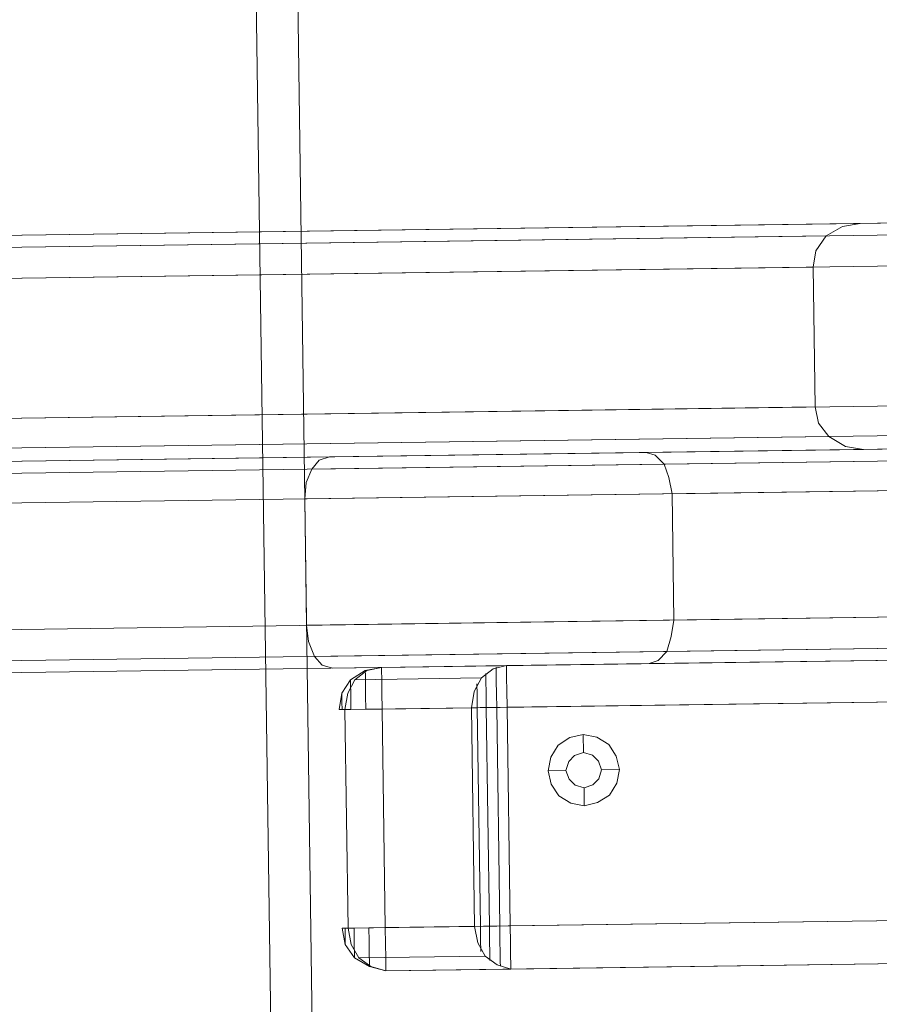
# Model space of a CAD drawing. Extents: x 147111805 to 147230536, y 410950310 to 411028142.
# Tile 75 of 85: x 147169148 to 147169270, y 410975999 to 410976139. Entities that reach past the tile are written whole.
import ezdxf

# ---------------------------------------------------------------- set-up
doc = ezdxf.new("R2010")
doc.units = 0
doc.header["$LTSCALE"] = 100
doc.layers.add('T--A9041--_VERHARDINGEN_Tegels', color=9, linetype='Continuous', transparency=0.3)
doc.layers.add('T--L9071--_TERREINMEUBILAIR_Stoelen', color=1, linetype='Continuous')
doc.layers.add('T--L9071--_TERREINMEUBILAIR_Tafels', color=30, linetype='Continuous')

# ---------------------------------------------------------------- blocks, each defined once
blk = doc.blocks.new('Picknicktafel 180x160cm')
at = {"layer": 'T--L9071--_TERREINMEUBILAIR_Stoelen', "lineweight": 0}
for p, q in [((198.64, 0), (198.64, 1589.12)), ((216.58, 0), (216.58, 1589.12)), ((194.21, 1588.06), (194.21, 1.06)), ((220.8, 1588.06), (220.8, 1.06)), ((192.52, 3.59), (192.52, 1585.53)), ((222.49, 3.59), (222.49, 1585.53)), ((192.52, 1540.57), (192.52, 48.55)), ((222.49, 1540.57), (222.49, 48.55)), ((194.21, 1538.03), (194.21, 51.08)), ((220.8, 1538.03), (220.8, 51.08)), ((198.64, 52.14), (198.64, 1537.19)), ((216.58, 1537.19), (216.58, 52.14)), ((228.61, 1452.33), (228.61, 1066.24)), ((248.46, 1066.24), (248.46, 1452.33)), ((224.39, 1450.22), (224.39, 1064.34)), ((252.89, 1450.22), (252.89, 1064.34)), ((222.49, 1059.48), (222.49, 1445.36)), ((254.58, 1445.36), (254.58, 1059.48)), ((222.49, 1349.31), (222.49, 963.43)), ((254.58, 963.43), (254.58, 1349.31)), ((224.39, 1344.46), (224.39, 958.58)), ((252.89, 1344.46), (252.89, 958.58)), ((228.61, 956.47), (228.61, 1342.56)), ((248.46, 1342.56), (248.46, 956.47)), ((194.21, 1137.8), (192.94, 1136.74)), ((196.32, 1138.64), (194.21, 1137.8)), ((194.21, 451.32), (194.21, 1137.8)), ((198.64, 1138.85), (196.32, 1138.64)), ((198.64, 1138.85), (198.64, 450.26)), ((218.9, 1138.64), (216.58, 1138.85)), ((216.58, 450.26), (216.58, 1138.85)), ((220.8, 1137.8), (218.9, 1138.64)), ((222.07, 1136.74), (220.8, 1137.8)), ((220.8, 451.32), (220.8, 1137.8)), ((192.94, 1136.74), (192.52, 1135.26)), ((222.49, 1135.26), (222.07, 1136.74)), ((192.52, 453.85), (192.52, 1135.26)), ((192.52, 1135.26), (192.52, 1090.3)), ((222.49, 1090.3), (222.49, 1135.26)), ((222.49, 1135.26), (222.49, 453.85)), ((192.52, 1128.3), (192.52, 460.82)), ((192.52, 460.82), (192.52, 1128.3)), ((192.52, 1110.57), (192.52, 478.76)), ((192.52, 478.76), (192.52, 1110.57)), ((192.52, 1090.3), (192.52, 498.82)), ((222.07, 1089.03), (222.49, 1090.3)), ((222.49, 498.82), (222.49, 1090.3)), ((192.94, 1089.03), (194.21, 1087.77)), ((220.8, 1087.77), (222.07, 1089.03)), ((194.21, 1087.77), (196.32, 1087.13)), ((194.21, 501.35), (194.21, 1087.77)), ((218.9, 1087.13), (220.8, 1087.77)), ((220.8, 501.35), (220.8, 1087.77)), ((196.32, 1087.13), (198.64, 1086.71)), ((198.64, 502.4), (198.64, 1086.71)), ((198.64, 1086.71), (216.58, 1086.71)), ((216.58, 1086.71), (218.9, 1087.13)), ((216.58, 1086.71), (216.58, 502.4)), ((224.39, 1064.34), (226.29, 1065.81)), ((226.29, 1065.81), (228.61, 1066.24)), ((228.61, 1066.24), (248.46, 1066.24)), ((248.46, 1066.24), (250.78, 1065.81)), ((250.78, 1065.81), (252.89, 1064.34)), ((222.92, 1062.01), (224.39, 1064.34)), ((252.89, 1064.34), (254.16, 1062.01)), ((222.49, 1059.48), (222.92, 1062.01)), ((254.16, 1062.01), (254.58, 1059.48)), ((222.49, 963.43), (222.49, 1059.48)), ((254.58, 1059.48), (254.58, 963.43))]:
    blk.add_line(p, q, dxfattribs=at)
at = {"layer": 'T--L9071--_TERREINMEUBILAIR_Tafels', "lineweight": 0}
for p, q in [((1794.09, 1144.76), (6.12, 1144.76)), ((1794.09, 1144.76), (6.12, 1144.76)), ((6.12, 1144.76), (1794.09, 1144.76)), ((6.12, 1144.76), (1794.09, 1144.76)), ((1794.09, 1138.85), (6.12, 1138.85)), ((1794.09, 1138.85), (6.12, 1138.85)), ((6.12, 1138.85), (1794.09, 1138.85)), ((6.12, 1138.85), (1794.09, 1138.85)), ((216.58, 1138.85), (198.64, 1138.85)), ((151.35, 1132.73), (153.25, 1134)), ((153.25, 1134), (155.58, 1134.42)), ((153.47, 1134), (153.25, 1134)), ((153.25, 1134), (153.47, 1134)), ((153.25, 1133.15), (155.58, 1133.58)), ((154.31, 1134), (153.47, 1134)), ((153.47, 1134), (154.31, 1134)), ((155.58, 1134), (154.31, 1134)), ((154.31, 1134), (155.58, 1134)), ((155.58, 1133.58), (155.58, 1134.42)), ((155.58, 1134.42), (155.58, 1134)), ((155.58, 1134), (155.58, 1132.73)), ((155.58, 1134), (155.58, 1134)), ((155.58, 1133.58), (155.58, 1115.63)), ((186.61, 1133.58), (155.58, 1133.58)), ((186.61, 1133.58), (155.58, 1133.58)), ((186.61, 1134), (186.61, 1134.42)), ((186.61, 1134.42), (186.61, 1133.58)), ((188.93, 1134), (186.61, 1134.42)), ((186.61, 1132.73), (186.61, 1134)), ((186.61, 1134), (187.66, 1134)), ((187.66, 1134), (186.61, 1134)), ((186.61, 1133.58), (188.93, 1133.15)), ((186.61, 1115.63), (186.61, 1133.58)), ((187.66, 1134), (188.51, 1134)), ((188.51, 1134), (187.66, 1134)), ((188.51, 1134), (188.93, 1134)), ((190.83, 1132.73), (188.93, 1134)), ((150.09, 1130.62), (151.35, 1132.73)), ((150.09, 1130.41), (151.35, 1132.1)), ((151.35, 1132.1), (153.25, 1133.15)), ((151.99, 1132.73), (151.35, 1132.73)), ((151.35, 1132.73), (151.78, 1132.73)), ((151.35, 1132.1), (151.35, 1114.16)), ((151.78, 1132.73), (153.25, 1132.73)), ((153.25, 1132.73), (155.58, 1132.73)), ((155.58, 1132.73), (155.58, 1130.62)), ((186.61, 1130.62), (186.61, 1132.73)), ((186.61, 1132.73), (188.72, 1132.73)), ((188.72, 1132.73), (190.41, 1132.73)), ((188.93, 1133.15), (190.83, 1132.1)), ((190.83, 1132.73), (189.98, 1132.73)), ((190.41, 1132.73), (190.83, 1132.73)), ((192.1, 1130.62), (190.83, 1132.73)), ((190.83, 1132.1), (192.1, 1130.41)), ((190.83, 1114.16), (190.83, 1132.1)), ((149.45, 1128.3), (150.09, 1130.62)), ((150.09, 1130.62), (150.72, 1130.62)), ((150.72, 1130.62), (151.78, 1130.62)), ((151.78, 1130.62), (153.68, 1130.62)), ((153.68, 1130.62), (155.58, 1130.62)), ((155.58, 1130.62), (155.58, 1128.3)), ((186.61, 1128.3), (186.61, 1130.62)), ((186.61, 1130.62), (188.51, 1130.62)), ((188.51, 1130.62), (190.2, 1130.62)), ((190.2, 1130.62), (191.46, 1130.62)), ((191.46, 1130.62), (192.1, 1130.62)), ((192.1, 1130.62), (191.88, 1130.62)), ((192.52, 1128.3), (192.1, 1130.62)), ((149.45, 1128.3), (150.09, 1130.41)), ((192.1, 1130.41), (192.52, 1128.3)), ((149.45, 1110.57), (149.45, 1128.3)), ((149.45, 1128.3), (150.09, 1128.3)), ((149.45, 1128.3), (149.45, 460.82)), ((149.45, 460.82), (149.45, 1128.3)), ((150.09, 1128.3), (151.35, 1128.3)), ((151.35, 1128.3), (153.25, 1128.3)), ((153.25, 1128.3), (155.58, 1128.3)), ((155.58, 460.82), (155.58, 1128.3)), ((155.58, 1128.3), (186.61, 1128.3)), ((155.58, 460.82), (155.58, 1128.3)), ((186.61, 1128.3), (188.93, 1128.3)), ((186.61, 1128.3), (186.61, 460.82)), ((186.61, 460.82), (186.61, 1128.3)), ((188.93, 1128.3), (190.83, 1128.3)), ((190.83, 1128.3), (192.1, 1128.3)), ((192.1, 1128.3), (192.52, 1128.3)), ((192.52, 1128.3), (192.52, 1110.57)), ((155.58, 1115.63), (153.25, 1115.21)), ((155.58, 1114.37), (155.58, 1115.63)), ((155.58, 1115.63), (186.61, 1115.63)), ((155.58, 1115.63), (186.61, 1115.63)), ((188.93, 1115.21), (186.61, 1115.63)), ((186.61, 1115.63), (186.61, 1114.37)), ((151.35, 1114.16), (150.09, 1112.47)), ((153.25, 1115.21), (151.35, 1114.16)), ((153.68, 1114.79), (151.99, 1114.79)), ((155.58, 1114.79), (153.68, 1114.79)), ((155.58, 1114.79), (186.61, 1114.79)), ((155.58, 1112.47), (155.58, 1114.37)), ((188.51, 1114.79), (186.61, 1114.79)), ((186.61, 1114.37), (186.61, 1112.47)), ((189.98, 1114.79), (188.51, 1114.79)), ((190.83, 1114.16), (188.93, 1115.21)), ((192.1, 1112.47), (190.83, 1114.16)), ((150.09, 1112.47), (149.45, 1110.57)), ((151.78, 1113.52), (150.72, 1113.52)), ((153.47, 1113.52), (151.78, 1113.52)), ((155.58, 1113.52), (153.47, 1113.52)), ((155.58, 1113.52), (186.61, 1113.52)), ((155.58, 1110.57), (155.58, 1112.47)), ((188.72, 1113.52), (186.61, 1113.52)), ((186.61, 1112.47), (186.61, 1110.57)), ((190.41, 1113.52), (188.72, 1113.52)), ((191.46, 1113.52), (190.41, 1113.52)), ((192.52, 1110.57), (192.1, 1112.47)), ((150.51, 1112.04), (149.88, 1112.04)), ((151.78, 1112.04), (150.51, 1112.04)), ((153.47, 1112.04), (151.78, 1112.04)), ((155.58, 1112.04), (153.47, 1112.04)), ((155.58, 1112.04), (186.61, 1112.04)), ((188.51, 1112.04), (186.61, 1112.04)), ((190.41, 1112.04), (188.51, 1112.04)), ((191.67, 1112.04), (190.41, 1112.04)), ((192.31, 1112.04), (191.67, 1112.04)), ((150.09, 1110.57), (149.45, 1110.57)), ((149.45, 1110.57), (149.45, 478.76)), ((149.45, 478.76), (149.45, 1110.57)), ((151.35, 1110.57), (150.09, 1110.57)), ((153.25, 1110.57), (151.35, 1110.57)), ((155.58, 1110.57), (153.25, 1110.57)), ((155.58, 1110.57), (155.58, 478.76)), ((186.61, 1110.57), (155.58, 1110.57)), ((155.58, 478.76), (155.58, 1110.57)), ((186.61, 1110.57), (186.61, 478.76)), ((188.93, 1110.57), (186.61, 1110.57)), ((186.61, 478.76), (186.61, 1110.57)), ((190.83, 1110.57), (188.93, 1110.57)), ((192.1, 1110.57), (190.83, 1110.57)), ((192.52, 1110.57), (192.1, 1110.57)), ((175.63, 1104.44), (173.94, 1103.39)), ((177.53, 1104.87), (175.63, 1104.44)), ((179.43, 1104.44), (177.53, 1104.87)), ((177.53, 1104.87), (177.53, 1102.33)), ((181.12, 1103.39), (179.43, 1104.44)), ((173.94, 1103.39), (172.89, 1101.7)), ((182.17, 1101.7), (181.12, 1103.39)), ((172.89, 1101.7), (172.46, 1099.8)), ((175.42, 1101.07), (176.26, 1101.91)), ((176.26, 1101.91), (175.42, 1101.07)), ((176.26, 1101.91), (177.53, 1102.33)), ((177.53, 1102.33), (176.26, 1101.91)), ((177.53, 1102.33), (178.8, 1101.91)), ((178.8, 1101.91), (177.53, 1102.33)), ((178.8, 1101.91), (179.64, 1101.07)), ((179.64, 1101.07), (178.8, 1101.91)), ((182.6, 1099.8), (182.17, 1101.7)), ((175, 1099.8), (175.42, 1101.07)), ((175.42, 1101.07), (175, 1099.8)), ((179.64, 1101.07), (180.06, 1099.8)), ((180.06, 1099.8), (179.64, 1101.07)), ((172.46, 1099.8), (172.89, 1097.9)), ((172.46, 1099.8), (175, 1099.8)), ((175.42, 1098.53), (175, 1099.8)), ((175, 1099.8), (175, 1099.8)), ((175, 1099.8), (175.42, 1098.53)), ((176.26, 1097.69), (175.42, 1098.53)), ((175.42, 1098.53), (176.26, 1097.69)), ((179.64, 1098.53), (178.8, 1097.69)), ((178.8, 1097.69), (179.64, 1098.53)), ((180.06, 1099.8), (179.64, 1098.53)), ((179.64, 1098.53), (180.06, 1099.8)), ((180.06, 1099.8), (180.06, 1099.8)), ((182.6, 1099.8), (180.06, 1099.8)), ((182.17, 1097.9), (182.6, 1099.8)), ((182.6, 1099.8), (182.6, 1099.8)), ((172.89, 1097.9), (173.94, 1096.21)), ((177.53, 1097.27), (176.26, 1097.69)), ((176.26, 1097.69), (177.53, 1097.27)), ((178.8, 1097.69), (177.53, 1097.27)), ((177.53, 1097.27), (178.8, 1097.69)), ((177.53, 1094.73), (177.53, 1097.27)), ((181.12, 1096.21), (182.17, 1097.9)), ((173.94, 1096.21), (175.63, 1095.16)), ((179.43, 1095.16), (181.12, 1096.21)), ((175.63, 1095.16), (177.53, 1094.73)), ((177.53, 1094.73), (179.43, 1095.16)), ((192.52, 1090.3), (192.94, 1089.03))]:
    blk.add_line(p, q, dxfattribs=at)

msp = doc.modelspace()

# ---------------------------------------------------------------- hatches: boundary and pattern name
at = {"layer": 'T--A9041--_VERHARDINGEN_Tegels'}
h = msp.add_hatch(dxfattribs=at)
h.set_pattern_fill('ANSI37', color=256, scale=200, angle=45)
h.paths.add_polyline_path([(147171124.62, 410978496.78), (147171124.62, 410985174.11), (147175311.82, 410985174.11), (147179724.02, 410985174.11), (147179724.02, 410987548.17), (147175674.62, 410987550.95), (147175674.62, 410986269.38), (147173554.62, 410986269.38), (147173554.62, 410986569.38), (147175374.62, 410986569.38), (147175374.62, 410989649.38), (147175374.62, 410993004.29), (147173550.82, 410993004.29), (147173550.82, 410993134.34), (147165980.82, 410993134.34), (147159696.06, 410993137.17), (147159704.98, 410992687.69), (147159705.67, 410992652.7), (147159710.63, 410990922.45), (147159740.01, 410990923.04), (147159789.32, 410988438.53), (147159881.8, 410983779.44), (147160071.93, 410974201.33), (147160091.77, 410973201.53), (147160156.27, 410969952.17), (147160833.64, 410969965.61), (147162965.72, 410970007.93), (147169999.33, 410970147.55), (147172541.33, 410970198.01), (147177217.91, 410970290.83), (147177327.89, 410970293.02), (147177280.26, 410972692.54), (147177850.15, 410972703.86), (147179529.82, 410972737.2), (147180789.56, 410972762.42), (147181028.88, 410972767.33), (147181031.04, 410975911.55), (147179805.65, 410975912.4), (147178580.26, 410975912.4), (147178580.26, 410979449.11), (147177580.26, 410979449.11), (147177580.26, 410977681.17), (147177580.26, 410975913.24), (147171124.62, 410975913.24)])
h.paths.add_polyline_path([(147165184.98, 410982437.84), (147164184.98, 410982437.84), (147164184.98, 410983437.84), (147165184.98, 410983437.84)], flags=16)

# ---------------------------------------------------------------- block references
at = {"layer": 'T--L9071--_TERREINMEUBILAIR_Stoelen', "rotation": 90.80802830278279}
msp.add_blockref('Picknicktafel 180x160cm', (147170330.02, 410975870.62), dxfattribs=at)

doc.saveas('drawing.dxf')
